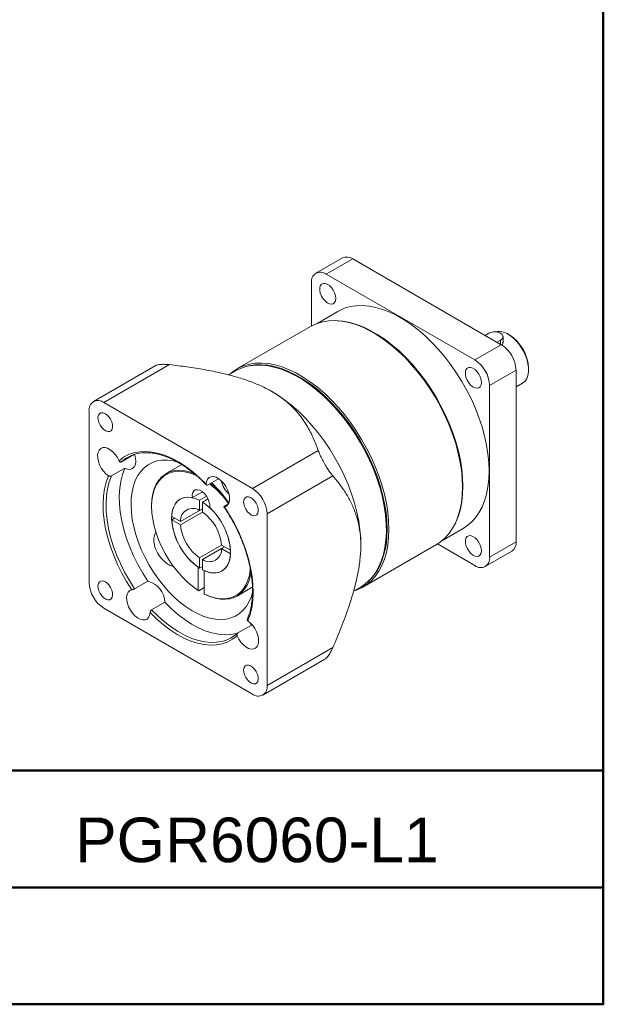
# Model space of a CAD drawing. Header units: millimetres. Extents: x 3192 to 3592, y 771 to 1052.
# Tile 4 of 5: x 3536 to 3592, y 771 to 866. Entities that reach past the tile are written whole.
import ezdxf

# ---------------------------------------------------------------- set-up
doc = ezdxf.new("R2010")
doc.units = ezdxf.units.MM
doc.layers.add('圖框', color=7, linetype='Continuous', lineweight=50)
doc.layers.add('產品', color=7, linetype='Continuous')
doc.styles.add('預設-ISO', font='arial.ttf')

# ---------------------------------------------------------------- blocks, each defined once
blk = doc.blocks.new('標題欄框 下標註')
at = {"layer": '圖框'}
blk.add_line((162.283, 81.91), (287.283, 81.91), dxfattribs=at)
for points in [[(2.283, 89.91), (287.283, 89.91), (287.283, 273.91), (2.283, 273.91)], [(287.283, 89.91), (2.283, 89.91), (2.283, 73.91), (287.283, 73.91)]]:
    blk.add_lwpolyline(points, close=True, dxfattribs=at)
blk = doc.blocks.new('A$C05C96DFB')
at = {"layer": '產品', "linetype": 'Continuous', "lineweight": 15}
for p, q in [((74.585, 42.109), (72.04, 40.639)), ((75.585, 42.01), (73.04, 40.54)), ((75.585, 42.01), (89.869, 33.764)), ((73.04, 40.54), (87.323, 32.295)), ((71.625, 35.568), (71.625, 39.724)), ((74.162, 36.965), (72.162, 35.81)), ((71.53, 35.514), (64.459, 31.432)), ((77.666, 34.865), (77.581, 34.914)), ((88.667, 34.865), (88.314, 34.662)), ((89.446, 34.008), (89.798, 34.212)), ((89.798, 34.212), (89.798, 33.805)), ((90.032, 33.945), (90.032, 34.539)), ((90.647, 34.702), (90.506, 34.783)), ((87.323, 32.295), (89.869, 33.764)), ((56.605, 31.729), (50.657, 28.295)), ((57.979, 31.846), (51.657, 28.196)), ((64.339, 31.248), (63.655, 30.853)), ((91.283, 31.315), (88.737, 29.845)), ((91.283, 31.315), (91.283, 14.821)), ((92.485, 31.354), (92.485, 31.517)), ((67.586, 29.396), (67.496, 29.444)), ((88.737, 29.845), (88.737, 13.351)), ((91.283, 29.713), (91.905, 30.072)), ((51.657, 28.196), (65.94, 19.95)), ((50.243, 10.885), (50.243, 27.38)), ((53.341, 22.494), (54.614, 23.229)), ((72.263, 23.601), (65.94, 19.95)), ((53.673, 21.891), (52.4, 21.156)), ((59.146, 22.245), (57.662, 21.389)), ((62.691, 20.887), (61.629, 20.274)), ((73.677, 21.151), (67.355, 17.501)), ((86.135, 20.096), (86.135, 20.194)), ((59.117, 18.989), (59.008, 18.926)), ((60.166, 19.07), (61.132, 19.628)), ((60.863, 18.806), (61.534, 19.193)), ((61.146, 18.642), (61.675, 18.947)), ((56.253, 18.275), (56.253, 18.21)), ((61.146, 17.992), (59.03, 16.77)), ((60.863, 17.829), (60.863, 18.806)), ((60.863, 17.829), (61.146, 17.992)), ((61.146, 18.642), (61.146, 17.666)), ((63.259, 18.247), (63.632, 18.462)), ((58.184, 17.258), (59.03, 16.77)), ((58.184, 16.932), (58.467, 17.095)), ((59.03, 16.444), (61.146, 17.665)), ((67.355, 17.501), (67.355, 1.007)), ((59.03, 16.444), (58.184, 16.932)), ((84.201, 14.955), (86.201, 16.11)), ((62.98, 14.49), (60.863, 13.268)), ((62.98, 14.49), (63.825, 14.002)), ((63.262, 14.327), (62.98, 14.163)), ((76.355, 14.104), (76.358, 14.201)), ((76.558, 10.474), (83.629, 14.556)), ((87.323, 12.534), (83.724, 14.612)), ((88.737, 13.351), (91.283, 14.821)), ((60.863, 12.291), (60.863, 13.268)), ((61.146, 13.105), (62.98, 14.163)), ((63.825, 13.675), (62.98, 14.163)), ((63.825, 14.002), (63.829, 14.004)), ((63.825, 13.675), (63.83, 13.678)), ((88.323, 12.435), (90.869, 13.905)), ((60.722, 12.38), (60.726, 12.383)), ((60.722, 12.38), (60.722, 10.153)), ((60.863, 12.291), (61.146, 12.455)), ((61.146, 13.105), (61.146, 12.128)), ((61.288, 12.054), (61.292, 12.056)), ((61.288, 9.826), (61.288, 12.054)), ((63.002, 12.008), (63.111, 12.071)), ((54.621, 10.303), (55.894, 11.037)), ((60.778, 10.12), (61.288, 10.414)), ((75.654, 10.067), (76.338, 10.463)), ((60.722, 10.153), (60.778, 10.12)), ((61.344, 9.793), (61.288, 9.826)), ((64.461, 9.61), (65.388, 10.146)), ((65.426, 10.169), (65.368, 10.135)), ((57.523, 9.01), (56.251, 8.276)), ((65.94, 0.19), (51.657, 8.436)), ((64.539, 6.055), (65.812, 6.79)), ((65.812, 6.79), (65.745, 7.022)), ((73.677, 4.657), (67.355, 1.007)), ((66.94, 0.091), (72.889, 3.525))]:
    blk.add_line(p, q, dxfattribs=at)
at = {"layer": '產品', "linetype": 'Continuous', "lineweight": 15, "flags": 128}
for points in [[(73.959, 38.213), (73.93, 38.472), (73.846, 38.745), (73.712, 39.012), (73.539, 39.253), (73.34, 39.45), (73.128, 39.588), (72.921, 39.658), (72.733, 39.654), (72.578, 39.577), (72.468, 39.431), (72.411, 39.229), (72.411, 38.984), (72.468, 38.716), (72.578, 38.443), (72.733, 38.187), (72.921, 37.966), (73.128, 37.796), (73.34, 37.691), (73.539, 37.658), (73.712, 37.699), (73.846, 37.811), (73.93, 37.987), (73.959, 38.213)], [(74.162, 36.965), (74.284, 37.032), (74.797, 37.261), (75.345, 37.42), (75.925, 37.509), (76.532, 37.526), (77.163, 37.472), (77.813, 37.348), (78.479, 37.153), (79.155, 36.889), (79.839, 36.558), (80.524, 36.163), (81.208, 35.704), (81.884, 35.187), (82.55, 34.613), (83.2, 33.987), (83.831, 33.312), (84.438, 32.594), (85.018, 31.836), (85.566, 31.044), (86.079, 30.223), (86.554, 29.378), (86.988, 28.514), (87.377, 27.638), (87.72, 26.754), (88.014, 25.869), (88.257, 24.989), (88.448, 24.118), (88.585, 23.263), (88.667, 22.43), (88.695, 21.623), (88.667, 20.847), (88.585, 20.109), (88.448, 19.413), (88.257, 18.762), (88.014, 18.162), (87.72, 17.617), (87.377, 17.129), (86.988, 16.702), (86.554, 16.339), (86.201, 16.11)], [(86.135, 20.096), (86.108, 20.907), (86.025, 21.745), (85.887, 22.604), (85.695, 23.479), (85.451, 24.364), (85.155, 25.253), (84.811, 26.141), (84.419, 27.022), (83.984, 27.89), (83.506, 28.739), (82.991, 29.565), (82.44, 30.36), (81.857, 31.122), (81.247, 31.844), (80.613, 32.522), (79.96, 33.151), (79.291, 33.728), (78.611, 34.248), (77.924, 34.708), (77.235, 35.106), (76.548, 35.439), (75.868, 35.704), (75.199, 35.899), (74.545, 36.025), (73.911, 36.079), (73.301, 36.061), (72.719, 35.972), (72.168, 35.812), (71.652, 35.582), (71.53, 35.514)], [(74.111, 36.069), (74.645, 36.019), (75.296, 35.894), (75.961, 35.7), (76.638, 35.436), (77.321, 35.105), (78.007, 34.709), (78.69, 34.251), (79.367, 33.733), (80.033, 33.16), (80.683, 32.534), (81.314, 31.859), (81.921, 31.141), (82.5, 30.383), (83.049, 29.591), (83.562, 28.77), (84.037, 27.925), (84.47, 27.061), (84.86, 26.185), (85.203, 25.301), (85.496, 24.416), (85.74, 23.535), (85.93, 22.665), (86.067, 21.81), (86.15, 20.976), (86.178, 20.169), (86.15, 19.394), (86.067, 18.656), (85.93, 17.959), (85.74, 17.309), (85.496, 16.709), (85.4, 16.514)], [(91.905, 30.072), (91.935, 30.09), (92.146, 30.27), (92.309, 30.514), (92.421, 30.815), (92.478, 31.164), (92.478, 31.552), (92.421, 31.967), (92.309, 32.397), (92.146, 32.83), (91.935, 33.254), (91.683, 33.656), (91.397, 34.024), (91.085, 34.348), (90.757, 34.62), (90.421, 34.83), (90.088, 34.973), (89.767, 35.045), (89.467, 35.043), (89.278, 35)], [(77.666, 34.865), (78.005, 34.661), (78.685, 34.205), (79.359, 33.69), (80.021, 33.119), (80.668, 32.496), (81.296, 31.825), (81.9, 31.111), (82.476, 30.357), (83.022, 29.569), (83.532, 28.751), (84.005, 27.91), (84.436, 27.051), (84.824, 26.179), (85.165, 25.3), (85.457, 24.419), (85.699, 23.543), (85.889, 22.677), (86.026, 21.826), (86.108, 20.997), (86.135, 20.194)], [(89.798, 34.212), (89.945, 34.329), (90.023, 34.466), (90.023, 34.611), (89.945, 34.748), (89.798, 34.865), (89.596, 34.95), (89.358, 34.995), (89.107, 34.995), (88.869, 34.95), (88.667, 34.865)], [(63.732, 30.898), (64.104, 31.202), (64.581, 31.5), (65.097, 31.73), (65.648, 31.89), (66.23, 31.979), (66.84, 31.997), (67.474, 31.943), (68.128, 31.817), (68.797, 31.622), (69.477, 31.357), (70.164, 31.024), (70.853, 30.626), (71.54, 30.166), (72.22, 29.646), (72.889, 29.069), (73.542, 28.44), (74.176, 27.762), (74.786, 27.04), (75.369, 26.278), (75.919, 25.482), (76.435, 24.657), (76.912, 23.808), (77.348, 22.94), (77.74, 22.059), (78.084, 21.171), (78.38, 20.282), (78.624, 19.397), (78.816, 18.522), (78.953, 17.663), (79.036, 16.825), (79.064, 16.014)], [(64.339, 31.248), (64.585, 31.378), (65.105, 31.589), (65.66, 31.73), (66.245, 31.801), (66.856, 31.801), (67.49, 31.729), (68.142, 31.588), (68.809, 31.376), (69.486, 31.096), (70.168, 30.75), (70.851, 30.34), (71.531, 29.868), (72.203, 29.338), (72.863, 28.753), (73.507, 28.116), (74.13, 27.433), (74.728, 26.706), (75.298, 25.942), (75.836, 25.145), (76.339, 24.32), (76.802, 23.472), (77.223, 22.608), (77.6, 21.732), (77.93, 20.851), (78.21, 19.969), (78.44, 19.094), (78.616, 18.229), (78.74, 17.382), (78.808, 16.557), (78.822, 15.76), (78.781, 14.997), (78.685, 14.271), (78.535, 13.588), (78.331, 12.952), (78.076, 12.367), (77.771, 11.837), (77.417, 11.366), (77.018, 10.956), (76.575, 10.611), (76.338, 10.463)], [(78.895, 16.014), (78.867, 16.817), (78.785, 17.646), (78.648, 18.497), (78.459, 19.363), (78.217, 20.239), (77.924, 21.12), (77.583, 21.999), (77.196, 22.871), (76.764, 23.73), (76.292, 24.571), (75.781, 25.389), (75.236, 26.177), (74.659, 26.931), (74.055, 27.645), (73.427, 28.316), (72.78, 28.939), (72.118, 29.51), (71.444, 30.025), (70.764, 30.481), (70.082, 30.875), (69.402, 31.204), (68.729, 31.467), (68.067, 31.661), (67.419, 31.785), (66.792, 31.838), (66.188, 31.821), (65.611, 31.733), (65.135, 31.599)], [(87.959, 30.131), (87.93, 30.39), (87.846, 30.663), (87.712, 30.93), (87.539, 31.171), (87.34, 31.368), (87.128, 31.506), (86.921, 31.576), (86.733, 31.572), (86.578, 31.495), (86.468, 31.349), (86.411, 31.147), (86.411, 30.902), (86.468, 30.634), (86.578, 30.361), (86.733, 30.105), (86.921, 29.884), (87.128, 29.714), (87.34, 29.609), (87.539, 29.576), (87.712, 29.617), (87.846, 29.729), (87.93, 29.905), (87.959, 30.131)], [(67.586, 29.396), (67.707, 29.33), (68.39, 28.919), (69.07, 28.448), (69.742, 27.917), (70.402, 27.332), (71.046, 26.696), (71.669, 26.012), (72.268, 25.286), (72.838, 24.522), (73.376, 23.724), (73.878, 22.899), (74.341, 22.052), (74.763, 21.187), (75.139, 20.312), (75.469, 19.43), (75.749, 18.549), (75.979, 17.673), (76.156, 16.809), (76.279, 15.961), (76.348, 15.137), (76.361, 14.34), (76.358, 14.201)], [(52.299, 26.606), (52.137, 26.839), (51.949, 27.029), (51.748, 27.161), (51.551, 27.225), (51.375, 27.216), (51.232, 27.134), (51.136, 26.985), (51.093, 26.783), (51.108, 26.543), (51.178, 26.285), (51.299, 26.029), (51.46, 25.797), (51.648, 25.606), (51.849, 25.474), (52.046, 25.41), (52.222, 25.419), (52.365, 25.501), (52.461, 25.65), (52.504, 25.852), (52.489, 26.092), (52.419, 26.351), (52.299, 26.606)], [(53.123, 22.609), (52.958, 22.928), (52.755, 23.22), (52.522, 23.473), (52.273, 23.672), (52.019, 23.809), (51.773, 23.875), (51.549, 23.868), (51.356, 23.788), (51.205, 23.639), (51.104, 23.429), (51.057, 23.168), (51.066, 22.869), (51.133, 22.548), (51.252, 22.22), (51.418, 21.902), (51.623, 21.611), (51.857, 21.36), (52.106, 21.163)], [(53.123, 22.609), (53.556, 22.94), (54.033, 23.196), (54.551, 23.376), (55.104, 23.479), (55.689, 23.503), (56.3, 23.449), (56.932, 23.316), (57.58, 23.106), (58.238, 22.82), (58.901, 22.462), (59.563, 22.034), (60.219, 21.539), (60.862, 20.982), (61.488, 20.368)], [(54.614, 23.229), (54.705, 22.874), (54.73, 22.541), (54.687, 22.25), (54.579, 22.018), (54.412, 21.859), (54.197, 21.783), (53.945, 21.793), (53.673, 21.891)], [(55.894, 11.037), (55.392, 11.819), (54.932, 12.628), (54.517, 13.458), (54.152, 14.302), (53.84, 15.151), (53.582, 15.999), (53.383, 16.839), (53.242, 17.663), (53.162, 18.464), (53.143, 19.235), (53.185, 19.969), (53.288, 20.66), (53.451, 21.303), (53.673, 21.891)], [(56.013, 12.584), (55.627, 13.298), (55.284, 14.027), (54.987, 14.766), (54.739, 15.506), (54.542, 16.243), (54.398, 16.967), (54.308, 17.674), (54.274, 18.355), (54.294, 19.006), (54.37, 19.619), (54.501, 20.189), (54.685, 20.71), (54.92, 21.179), (55.205, 21.589), (55.537, 21.939), (55.913, 22.224), (56.328, 22.441), (56.78, 22.589), (57.264, 22.666), (57.775, 22.672), (58.309, 22.606), (58.688, 22.519)], [(54.348, 10.209), (53.845, 10.999), (53.385, 11.816), (52.97, 12.653), (52.604, 13.503), (52.291, 14.359), (52.033, 15.213), (51.832, 16.059), (51.69, 16.89), (51.608, 17.697), (51.587, 18.475), (51.627, 19.216), (51.727, 19.915), (51.888, 20.566), (52.106, 21.163)], [(54.621, 10.303), (54.119, 11.084), (53.659, 11.894), (53.245, 12.723), (52.879, 13.567), (52.567, 14.416), (52.31, 15.265), (52.11, 16.104), (51.969, 16.928), (51.889, 17.729), (51.87, 18.5), (51.912, 19.234), (52.015, 19.926), (52.179, 20.568), (52.4, 21.156)], [(56.253, 18.275), (56.253, 18.288), (56.282, 18.871), (56.368, 19.414), (56.508, 19.911), (56.701, 20.357), (56.945, 20.746), (57.237, 21.073), (57.575, 21.336), (57.952, 21.53), (58.367, 21.654), (58.812, 21.705), (59.284, 21.685), (59.777, 21.592), (60.285, 21.427), (60.329, 21.41)], [(60.613, 21.161), (60.237, 21.325), (59.736, 21.487), (59.249, 21.579), (58.783, 21.6), (58.342, 21.549), (57.933, 21.427), (57.56, 21.235), (57.227, 20.976), (56.938, 20.652), (56.696, 20.268), (56.505, 19.828), (56.366, 19.337), (56.282, 18.8), (56.253, 18.225), (56.279, 17.617), (56.361, 16.985), (56.497, 16.334), (56.685, 15.674), (56.924, 15.011), (57.211, 14.353), (57.542, 13.709), (57.913, 13.085), (58.321, 12.488), (58.76, 11.927), (59.225, 11.407), (59.711, 10.934), (60.212, 10.515), (60.722, 10.153)], [(63.249, 18.178), (63.443, 18.256), (63.594, 18.404), (63.697, 18.613), (63.745, 18.873), (63.736, 19.172), (63.671, 19.493), (63.552, 19.821), (63.387, 20.139), (63.183, 20.431), (62.95, 20.683), (62.7, 20.881), (62.446, 21.016), (62.201, 21.081), (61.977, 21.073), (61.785, 20.992), (61.635, 20.842), (61.534, 20.63), (61.488, 20.368)], [(83.629, 14.556), (83.984, 14.786), (84.419, 15.151), (84.811, 15.58), (85.155, 16.07), (85.451, 16.618), (85.695, 17.221), (85.887, 17.875), (86.025, 18.575), (86.108, 19.317), (86.135, 20.096)], [(60.166, 19.07), (59.786, 19.118), (59.432, 19.089), (59.111, 18.986), (58.828, 18.809), (58.591, 18.563), (58.404, 18.253), (58.271, 17.885), (58.195, 17.466), (58.177, 17.006), (58.218, 16.514), (58.317, 16.001), (58.472, 15.476), (58.679, 14.951), (58.934, 14.437), (59.233, 13.944), (59.568, 13.483), (59.933, 13.063), (60.32, 12.693), (60.722, 12.38)], [(60.863, 18.806), (60.452, 18.984), (60.052, 19.087), (59.672, 19.111), (59.322, 19.057), (59.008, 18.926), (58.737, 18.719), (58.515, 18.443), (58.346, 18.102), (58.235, 17.704), (58.184, 17.258)], [(61.844, 18.102), (61.848, 18.358), (61.793, 18.641), (61.683, 18.929), (61.526, 19.205), (61.333, 19.447), (61.117, 19.64), (60.893, 19.769), (60.676, 19.826), (60.483, 19.807), (60.326, 19.713), (60.216, 19.551), (60.162, 19.331), (60.166, 19.07)], [(66.299, 18.524), (66.137, 18.757), (65.949, 18.947), (65.748, 19.079), (65.551, 19.143), (65.375, 19.134), (65.232, 19.052), (65.136, 18.903), (65.093, 18.701), (65.108, 18.461), (65.178, 18.202), (65.299, 17.947), (65.46, 17.715), (65.648, 17.524), (65.849, 17.392), (66.046, 17.328), (66.222, 17.337), (66.365, 17.419), (66.461, 17.568), (66.504, 17.77), (66.489, 18.01), (66.419, 18.269), (66.299, 18.524)], [(61.288, 12.054), (61.689, 11.903), (62.076, 11.826), (62.442, 11.824), (62.777, 11.898), (63.075, 12.046), (63.331, 12.266), (63.538, 12.551), (63.692, 12.898), (63.791, 13.297), (63.832, 13.742), (63.814, 14.222), (63.738, 14.729), (63.605, 15.25), (63.418, 15.777), (63.181, 16.296), (62.899, 16.799), (62.577, 17.274), (62.223, 17.711), (61.844, 18.102)], [(63.249, 18.178), (63.752, 17.388), (64.213, 16.571), (64.627, 15.734), (64.993, 14.883), (65.306, 14.028), (65.564, 13.173), (65.765, 12.327), (65.907, 11.497), (65.989, 10.69), (66.01, 9.912), (65.97, 9.17), (65.87, 8.471), (65.71, 7.821), (65.491, 7.224)], [(79.064, 16.014), (79.036, 15.235), (78.953, 14.493), (78.816, 13.793), (78.624, 13.139), (78.38, 12.536), (78.084, 11.988), (77.74, 11.498), (77.348, 11.069), (76.912, 10.704), (76.435, 10.406), (75.919, 10.176), (75.731, 10.112)], [(77.04, 10.976), (77.196, 11.118), (77.583, 11.543), (77.924, 12.028), (78.217, 12.571), (78.459, 13.168), (78.648, 13.815), (78.785, 14.508), (78.867, 15.243), (78.895, 16.014)], [(87.959, 13.964), (87.93, 14.223), (87.846, 14.496), (87.712, 14.763), (87.539, 15.004), (87.34, 15.201), (87.128, 15.34), (86.921, 15.41), (86.733, 15.406), (86.578, 15.328), (86.468, 15.183), (86.411, 14.98), (86.411, 14.735), (86.468, 14.467), (86.578, 14.194), (86.733, 13.938), (86.921, 13.717), (87.128, 13.547), (87.34, 13.442), (87.539, 13.409), (87.712, 13.45), (87.846, 13.563), (87.93, 13.738), (87.959, 13.964)], [(61.146, 12.128), (61.558, 11.949), (61.958, 11.847), (62.337, 11.822), (62.688, 11.876), (63.002, 12.008), (63.273, 12.214), (63.495, 12.491), (63.663, 12.832), (63.774, 13.229), (63.825, 13.675)], [(65.965, 9.979), (65.839, 9.563), (65.629, 9.068), (65.369, 8.628), (65.06, 8.247), (64.706, 7.93), (64.31, 7.679), (63.876, 7.496), (63.408, 7.383), (62.909, 7.342), (62.386, 7.372), (61.842, 7.473), (61.283, 7.645), (60.715, 7.886), (60.141, 8.193), (59.568, 8.563), (59.001, 8.994), (58.446, 9.481), (57.907, 10.02), (57.389, 10.605), (56.898, 11.232), (56.438, 11.893), (56.013, 12.584)], [(61.288, 9.826), (61.798, 9.599), (62.299, 9.44), (62.785, 9.352), (63.25, 9.335), (63.689, 9.389), (64.096, 9.515), (64.468, 9.71), (64.799, 9.973), (65.085, 10.3), (65.324, 10.687), (65.513, 11.13), (65.649, 11.623), (65.73, 12.162), (65.741, 12.292)], [(65.816, 11.928), (65.76, 11.608), (65.622, 11.109), (65.431, 10.661), (65.189, 10.269), (64.899, 9.939), (64.564, 9.673), (64.188, 9.476), (63.775, 9.349), (63.331, 9.294), (62.86, 9.312), (62.368, 9.402), (61.861, 9.563), (61.344, 9.793)], [(52.299, 10.44), (52.137, 10.672), (51.949, 10.862), (51.748, 10.994), (51.551, 11.059), (51.375, 11.049), (51.232, 10.967), (51.136, 10.819), (51.093, 10.616), (51.108, 10.376), (51.178, 10.118), (51.299, 9.862), (51.46, 9.63), (51.648, 9.44), (51.849, 9.307), (52.046, 9.243), (52.222, 9.253), (52.365, 9.335), (52.461, 9.483), (52.504, 9.685), (52.489, 9.926), (52.419, 10.184), (52.299, 10.44)], [(54.348, 10.209), (54.154, 10.13), (54.003, 9.983), (53.9, 9.773), (53.852, 9.513), (53.861, 9.215), (53.926, 8.894), (54.045, 8.566), (54.21, 8.248), (54.414, 7.955), (54.647, 7.704), (54.897, 7.505), (55.151, 7.37), (55.396, 7.305), (55.62, 7.314), (55.812, 7.395), (55.962, 7.545), (56.063, 7.756), (56.109, 8.018)], [(64.535, 6.052), (64.403, 6.013), (63.856, 5.908), (63.276, 5.882), (62.67, 5.935), (62.043, 6.066), (61.4, 6.275), (60.746, 6.559), (60.088, 6.917), (59.431, 7.345), (58.781, 7.84), (58.143, 8.397), (57.523, 9.01)], [(64.474, 5.777), (64.041, 5.447), (63.564, 5.19), (63.046, 5.01), (62.493, 4.907), (61.908, 4.883), (61.297, 4.938), (60.665, 5.071), (60.017, 5.281), (59.359, 5.566), (58.696, 5.924), (58.034, 6.353), (57.379, 6.847), (56.735, 7.404), (56.109, 8.018)], [(62.461, 5.161), (62.003, 5.147), (61.397, 5.2), (60.77, 5.331), (60.127, 5.54), (59.473, 5.825), (58.815, 6.183), (58.158, 6.611), (57.508, 7.105), (56.87, 7.662), (56.251, 8.276)], [(64.474, 5.777), (64.639, 5.459), (64.842, 5.166), (65.075, 4.914), (65.324, 4.714), (65.578, 4.578), (65.824, 4.511), (66.048, 4.518), (66.241, 4.598), (66.392, 4.747), (66.493, 4.957), (66.54, 5.218), (66.531, 5.517), (66.464, 5.839), (66.345, 6.167), (66.179, 6.484), (65.974, 6.776), (65.741, 7.027), (65.491, 7.224)], [(66.299, 2.358), (66.137, 2.59), (65.949, 2.78), (65.748, 2.912), (65.551, 2.977), (65.375, 2.967), (65.232, 2.885), (65.136, 2.737), (65.093, 2.534), (65.108, 2.294), (65.178, 2.036), (65.299, 1.78), (65.46, 1.548), (65.648, 1.358), (65.849, 1.225), (66.046, 1.161), (66.222, 1.171), (66.365, 1.253), (66.461, 1.401), (66.504, 1.603), (66.489, 1.844), (66.419, 2.102), (66.299, 2.358)]]:
    blk.add_lwpolyline(points, dxfattribs=at)
at = {"layer": '產品', "linetype": 'Continuous', "lineweight": 15}
for centre, radius, start, end in [((74.999, 41.192), 1.006, 54.38241, 114.30713), ((72.488, 39.863), 0.873, 50.79669, 189.21406), ((88.51, 31.345), 3.978, 2.47631, 57.52369), ((88.213, 31.175), 3.074, 2.60547, 57.39453), ((85.667, 29.705), 3.074, 2.60547, 57.39453), ((51.105, 27.519), 0.873, 50.79669, 189.21406), ((55.685, 19.909), 3.49, 94.37889, 132.20007), ((55.728, 12.716), 9.807, 36.12208, 51.50233), ((56.122, 13.159), 9.329, 42.83997, 51.42861), ((53.04, 11.07), 13.022, 35.18266, 46.39787), ((65.493, 21.286), 2.613, 193.3534, 226.64122), ((64.284, 17.361), 3.074, 2.60547, 57.39453), ((60.205, 16.852), 1.178, 56.02774, 183.98301), ((57.654, 13.533), 6.189, 4.34697, 55.65303), ((58.606, 14.082), 4.393, 5.33227, 54.66773), ((64.355, 17.401), 6.189, 184.34697, 235.65303), ((63.404, 16.852), 4.393, 185.33227, 234.66773), ((90.332, 14.699), 0.959, 304.05745, 7.25474), ((61.804, 14.082), 1.178, 236.02774, 3.98301), ((87.875, 13.211), 0.873, 230.79669, 9.21406), ((53.313, 11.025), 3.074, 182.60547, 237.39453), ((55.365, 8.944), 2.159, 1.76006, 75.82908), ((62.195, 8.641), 3.49, 274.37889, 312.20007), ((66.492, 0.867), 0.873, 230.79669, 9.21406)]:
    blk.add_arc(centre, radius, start, end, dxfattribs=at)
for points, knots in [([(90.022, 34.002), (90.023, 33.963), (90.027, 33.863), (89.96, 33.777), (89.919, 33.724)], [0, 0, 0, 0, 0.384168, 1, 1, 1, 1]), ([(56.613, 31.718), (56.628, 31.732), (56.707, 31.802), (57.008, 31.862), (57.458, 31.894), (57.804, 31.863), (57.979, 31.846)], [0, 0, 0, 0, 0.071547, 0.371769, 0.679774, 1, 1, 1, 1]), ([(57.979, 31.846), (58.541, 31.777), (59.667, 31.64), (61.33, 31.375), (62.959, 31.049), (64.445, 30.667), (65.771, 30.23), (66.932, 29.746), (67.99, 29.189), (68.914, 28.556), (69.709, 27.868), (70.491, 27.016), (71.199, 25.994), (71.813, 24.809), (72.113, 24.003), (72.263, 23.601)], [0, 0, 0, 0, 0.078728, 0.157625, 0.23635, 0.314843, 0.380079, 0.445471, 0.510612, 0.575875, 0.641384, 0.706754, 0.804323, 0.90219, 1, 1, 1, 1]), ([(55.368, 23.367), (55.502, 23.376), (55.804, 23.398), (56.303, 23.357), (56.853, 23.257), (57.418, 23.093), (57.993, 22.87), (58.576, 22.586), (59.161, 22.246), (59.746, 21.85), (60.325, 21.401), (60.894, 20.902), (61.289, 20.518), (61.492, 20.304), (61.515, 20.28)], [0, 0, 0, 0, 0.073911, 0.16609, 0.257897, 0.349444, 0.440836, 0.532152, 0.623443, 0.714736, 0.806051, 0.897398, 0.98878, 1, 1, 1, 1]), ([(72.263, 23.601), (72.316, 23.462), (72.414, 23.207), (72.659, 22.715), (72.929, 22.232), (73.204, 21.79), (73.459, 21.418), (73.603, 21.241), (73.677, 21.151)], [0, 0, 0, 0, 0.199962, 0.367332, 0.535496, 0.685697, 0.839791, 1, 1, 1, 1]), ([(53.123, 22.609), (53.133, 22.589), (53.155, 22.548), (53.203, 22.502), (53.258, 22.477), (53.307, 22.477), (53.332, 22.49), (53.341, 22.494)], [0, 0, 0, 0, 0.210351, 0.440329, 0.672055, 0.890011, 1, 1, 1, 1]), ([(52.4, 21.156), (52.384, 21.148), (52.351, 21.132), (52.288, 21.121), (52.221, 21.122), (52.157, 21.135), (52.122, 21.154), (52.106, 21.163)], [0, 0, 0, 0, 0.19242, 0.384728, 0.586629, 0.80714, 1, 1, 1, 1]), ([(73.677, 21.151), (73.899, 20.886), (74.342, 20.354), (74.945, 19.477), (75.477, 18.517), (75.889, 17.516), (76.173, 16.476), (76.335, 15.416), (76.381, 14.274), (76.295, 13.058), (76.096, 11.796), (75.749, 10.293), (75.218, 8.555), (74.499, 6.6), (73.951, 5.305), (73.677, 4.657)], [0, 0, 0, 0, 0.078728, 0.157625, 0.23635, 0.314843, 0.380079, 0.445471, 0.510612, 0.575875, 0.641384, 0.706754, 0.804323, 0.90219, 1, 1, 1, 1]), ([(61.629, 20.274), (61.615, 20.267), (61.585, 20.254), (61.544, 20.258), (61.51, 20.281), (61.489, 20.319), (61.489, 20.352), (61.488, 20.368)], [0, 0, 0, 0, 0.19242, 0.384728, 0.586629, 0.80714, 1, 1, 1, 1]), ([(63.249, 18.178), (63.237, 18.176), (63.212, 18.173), (63.196, 18.183), (63.202, 18.204), (63.227, 18.228), (63.251, 18.242), (63.259, 18.247)], [0, 0, 0, 0, 0.210351, 0.440329, 0.672055, 0.890011, 1, 1, 1, 1]), ([(63.2, 18.182), (63.26, 18.094), (63.474, 17.776), (63.822, 17.21), (64.226, 16.48), (64.594, 15.733), (64.922, 14.977), (65.207, 14.215), (65.45, 13.454), (65.646, 12.7), (65.796, 11.956), (65.898, 11.229), (65.952, 10.523), (65.957, 9.845), (65.914, 9.197), (65.823, 8.586), (65.685, 8.015), (65.546, 7.609), (65.452, 7.396), (65.43, 7.346)], [0, 0, 0, 0, 0.024587, 0.088418, 0.152263, 0.216107, 0.279941, 0.343762, 0.407564, 0.471343, 0.535094, 0.598814, 0.662501, 0.726156, 0.789787, 0.853409, 0.917037, 0.98071, 1, 1, 1, 1]), ([(57.168, 13.251), (56.999, 13.477), (56.677, 13.906), (56.469, 14.635), (56.46, 15.291), (56.606, 15.631), (56.673, 15.786)], [0, 0, 0, 0, 0.30598, 0.580132, 0.807746, 1, 1, 1, 1]), ([(58.4, 12.414), (58.24, 12.472), (57.928, 12.587), (57.516, 12.891), (57.284, 13.131), (57.168, 13.251)], [0, 0, 0, 0, 0.343943, 0.671915, 1, 1, 1, 1]), ([(65.426, 10.169), (65.486, 10.205), (65.601, 10.273), (65.767, 10.372), (65.87, 10.433), (65.922, 10.464)], [0, 0, 0, 0, 0.351967, 0.674479, 1, 1, 1, 1]), ([(54.348, 10.209), (54.363, 10.212), (54.394, 10.219), (54.459, 10.237), (54.53, 10.26), (54.586, 10.283), (54.612, 10.298), (54.621, 10.303)], [0, 0, 0, 0, 0.210351, 0.440329, 0.672055, 0.890011, 1, 1, 1, 1]), ([(65.399, 10.152), (65.396, 10.15), (65.39, 10.147), (65.38, 10.141), (65.373, 10.137), (65.368, 10.135)], [0, 0, 0, 0, 0.265427, 0.53085, 1, 1, 1, 1]), ([(56.251, 8.276), (56.236, 8.265), (56.206, 8.245), (56.168, 8.194), (56.137, 8.135), (56.115, 8.072), (56.111, 8.035), (56.109, 8.018)], [0, 0, 0, 0, 0.19242, 0.384728, 0.586629, 0.80714, 1, 1, 1, 1]), ([(65.433, 7.345), (65.431, 7.34), (65.421, 7.324), (65.427, 7.293), (65.448, 7.256), (65.477, 7.234), (65.491, 7.224)], [0, 0, 0, 0, 0.11073, 0.402544, 0.721254, 1, 1, 1, 1]), ([(64.474, 5.777), (64.467, 5.799), (64.451, 5.844), (64.452, 5.918), (64.473, 5.987), (64.506, 6.034), (64.531, 6.05), (64.539, 6.055)], [0, 0, 0, 0, 0.210351, 0.440329, 0.672055, 0.890011, 1, 1, 1, 1]), ([(73.677, 4.657), (73.584, 4.46), (73.413, 4.097), (73.128, 3.696), (72.957, 3.585), (72.882, 3.536)], [0, 0, 0, 0, 0.400163, 0.735104, 1, 1, 1, 1])]:
    blk.add_open_spline(points, degree=3, knots=knots, dxfattribs=at)

msp = doc.modelspace()

# ---------------------------------------------------------------- block references
at = {"layer": '圖框', "xscale": 1.403916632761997, "yscale": 1.403916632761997, "zscale": 1.403916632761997}
msp.add_blockref('標題欄框 下標註', (3188.62, 667.248), dxfattribs=at)
at = {"layer": '產品'}
msp.add_blockref('A$C05C96DFB', (3492.27, 800.646), dxfattribs=at)

# ---------------------------------------------------------------- texts
at = {"layer": '圖框', "insert": (3558.636, 786.782), "char_height": 4.285, "width": 63.05292, "attachment_point": 5, "style": '預設-ISO'}
msp.add_mtext('\\pxse0.74679;PGR6060-L1', dxfattribs=at)

doc.saveas('drawing.dxf')
